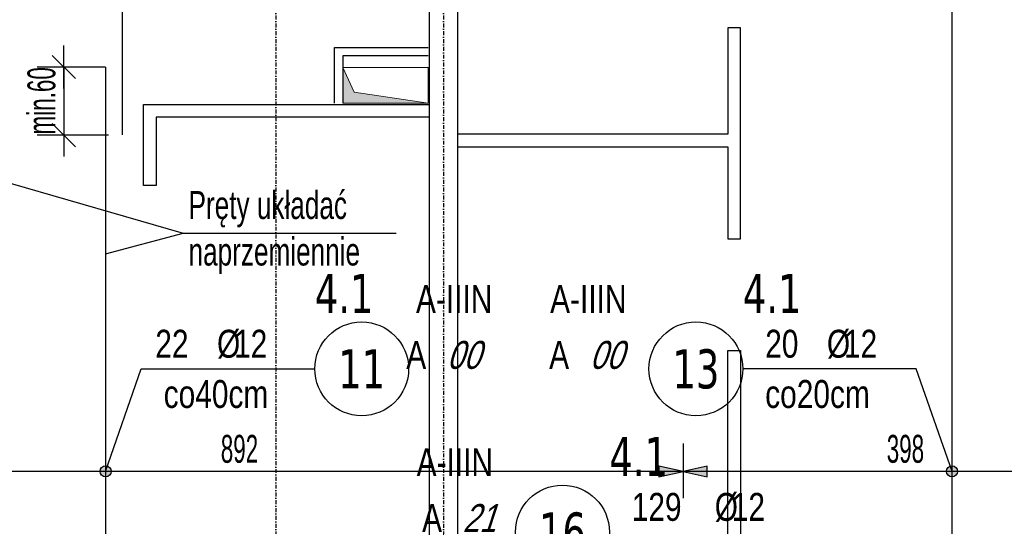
# Model space of a CAD drawing. Header units: millimetres. Extents: x -22500 to -4121, y -19317 to -14831.
# Tile 33 of 70: x -17001 to -16120, y -17555 to -17101. Entities that reach past the tile are written whole.
import ezdxf
from ezdxf.enums import TextEntityAlignment as Align

# ---------------------------------------------------------------- set-up
doc = ezdxf.new("R2010")
doc.units = ezdxf.units.MM
doc.header["$LTSCALE"] = 10
doc.linetypes.add('MO', pattern=[0.7, 0.35, -0.17, 0.01, -0.17])
for name, color, linetype in [('BA_wym', 1, 'Continuous'), ('BD_osm', 1, 'MO'), ('BD_wic', 1, 'Continuous'), ('BD_wig', 3, 'Continuous'), ('BZ_odn', 1, 'Continuous'), ('BZ_opi1', 7, 'Continuous'), ('BZ_opi2', 4, 'Continuous'), ('BZ_P_wid', 3, 'Continuous'), ('BZ_txs', 2, 'Continuous'), ('BZ_wym', 1, 'Continuous')]:
    doc.layers.add(name, color=color, linetype=linetype)
doc.layers.add('BZ_pom', color=6, linetype='Continuous', plot=False)
doc.layers.add('Nowe_A-Przebicia_Nr_pióra__1', color=7, linetype='Continuous', lineweight=13)
doc.layers.add('Nowe_A-Przebicia_Nr_pióra__102', color=7, linetype='Continuous', lineweight=5, true_color=0xcccccc)
doc.styles.add('BIKTBG', font='tahoma.ttf', dxfattribs={"width": 0.85})
doc.styles.add('BIKTS', font='bikromsw.shx', dxfattribs={"width": 0.8})
doc.styles.add('BIKWYM', font='bikromsw.shx', dxfattribs={"width": 0.6})
doc.dimstyles.new('BA_KR_100_cm', dxfattribs={"dimtxt": 25, "dimasz": 1.666667, "dimexe": 24, "dimexo": 0, "dimgap": 0, "dimtad": 0, "dimdec": 1, "dimrnd": 0.5, "dimzin": 9, "dimdsep": 46, "dimtxsty": 'BIKWYM', "dimblk": 'WYM-KR', "dimcen": 0, "dimdle": 20, "dimclrd": 256, "dimclre": 256, "dimclrt": 2, "dimadec": 0, "dimazin": 0, "dimtfac": 0.033333, "dimtdec": 1, "dimtmove": 0, "dimatfit": 3, "dimldrblk": 'WYM-KR', "dimfxl": 25, "dimfxlon": 1, "dimtvp": 0.8, "dimtolj": 1, "dimarcsym": 0})
doc.dimstyles.new('BZ_KP_100_cm', dxfattribs={"dimtxt": 25, "dimasz": 1.666667, "dimexe": 24, "dimexo": 0, "dimgap": 0, "dimtad": 0, "dimdec": 1, "dimrnd": 0.5, "dimzin": 9, "dimdsep": 46, "dimtxsty": 'BIKWYM', "dimblk": 'WYM-KR', "dimblk1": 'WYM-KP', "dimblk2": 'WYM-KP', "dimsah": 1, "dimcen": 0, "dimdle": 20, "dimclrd": 256, "dimclre": 256, "dimclrt": 7, "dimadec": 0, "dimazin": 0, "dimtfac": 0.033333, "dimtdec": 1, "dimtmove": 0, "dimatfit": 3, "dimldrblk": 'WYM-KP', "dimfxl": 1, "dimtvp": 0.8, "dimtolj": 1, "dimarcsym": 0})
doc.dimstyles.new('BZ_KR_100_cm', dxfattribs={"dimtxt": 25, "dimasz": 1.666667, "dimexe": 24, "dimexo": 0, "dimgap": 0, "dimtad": 0, "dimdec": 1, "dimrnd": 0.5, "dimzin": 9, "dimdsep": 46, "dimtxsty": 'BIKWYM', "dimblk": 'WYM-KR', "dimcen": 0, "dimdle": 20, "dimclrd": 256, "dimclre": 256, "dimclrt": 7, "dimadec": 0, "dimazin": 0, "dimtfac": 0.033333, "dimtdec": 1, "dimtmove": 0, "dimatfit": 3, "dimldrblk": 'WYM-KR', "dimfxl": 1, "dimtvp": 0.8, "dimtolj": 1, "dimarcsym": 0})
doc.dimstyles.new('BZ_ST_100_cm', dxfattribs={"dimtxt": 25, "dimasz": 1.666667, "dimexe": 24, "dimexo": 0, "dimgap": 0, "dimtad": 0, "dimdec": 1, "dimrnd": 0.5, "dimdsep": 46, "dimtxsty": 'BIKWYM', "dimblk": 'WYM-ST', "dimcen": 0, "dimdle": 20, "dimclrd": 256, "dimclre": 256, "dimclrt": 7, "dimadec": 0, "dimazin": 0, "dimtfac": 0.033333, "dimtdec": 1, "dimtix": 1, "dimtmove": 2, "dimatfit": 3, "dimldrblk": 'WYM-ST', "dimfxl": 25, "dimfxlon": 1, "dimtvp": 0.8, "dimtolj": 1, "dimtzin": 0, "dimarcsym": 0})

# ---------------------------------------------------------------- blocks, each defined once
blk = doc.blocks.new('WYM-KR')
at = {"color": 7, "linetype": 'ByBlock'}
blk.add_line((6.24, 6.24), (-6.24, -6.24), dxfattribs=at)
at = {"linetype": 'ByBlock'}
blk.add_line((11.52, 0), (-11.52, 0), dxfattribs=at)
blk = doc.blocks.new('*D288')
at = {"layer": 'BA_wym', "lineweight": -2}
for p, q in [((-17770.13, -15790.31), (-17819.13, -15790.31)), ((-17795.13, -15791.98), (-17795.13, -17835.64)), ((-17770.13, -17837.31), (-17819.13, -17837.31))]:
    blk.add_line(p, q, dxfattribs=at)
at = {"layer": 'Defpoints', "color": 0}
for p in [(-16634.13, -15790.31), (-17795.13, -17837.31), (-17324.13, -17837.31)]:
    blk.add_point(p, dxfattribs=at)
at = {"layer": 'BA_wym', "lineweight": -2, "xscale": 1.666666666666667, "yscale": 1.666666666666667, "zscale": 1.666666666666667}
for p, rotation in [((-17795.13, -15790.31), 90), ((-17795.13, -17837.31), 270)]:
    blk.add_blockref('WYM-KR', p, dxfattribs=dict(at, rotation=rotation))
at = {"layer": 'BA_wym', "color": 2, "insert": (-17815.13, -16813.81), "char_height": 25, "attachment_point": 5, "rotation": 90, "style": 'BIKWYM'}
blk.add_mtext('\\A1;2047', dxfattribs=at)
blk = doc.blocks.new('*D321')
at = {"layer": 'BA_wym', "lineweight": -2}
for p, q in [((-17495.13, -18202.76), (-17495.13, -18266.76)), ((-14548.13, -18202.76), (-14548.13, -18266.76)), ((-17493.46, -18242.76), (-14549.8, -18242.76))]:
    blk.add_line(p, q, dxfattribs=at)
at = {"layer": 'Defpoints', "color": 0}
for p in [(-17495.13, -16738.81), (-14548.13, -16738.81), (-14548.13, -18242.76)]:
    blk.add_point(p, dxfattribs=at)
at = {"layer": 'BA_wym', "lineweight": -2, "xscale": 1.666666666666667, "yscale": 1.666666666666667, "zscale": 1.666666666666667, "rotation": 180}
blk.add_blockref('WYM-KR', (-17495.13, -18242.76), dxfattribs=at)
at = {"layer": 'BA_wym', "lineweight": -2, "xscale": 1.666666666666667, "yscale": 1.666666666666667, "zscale": 1.666666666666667}
blk.add_blockref('WYM-KR', (-14548.13, -18242.76), dxfattribs=at)
at = {"layer": 'BA_wym', "color": 2, "insert": (-16021.63, -18222.76), "char_height": 25, "attachment_point": 5, "style": 'BIKWYM'}
blk.add_mtext('\\A1;2947', dxfattribs=at)
blk = doc.blocks.new('*D389')
at = {"layer": 'BA_wym', "lineweight": -2}
for p, q in [((-17810.13, -15670.3), (-17859.13, -15670.3)), ((-17835.13, -15671.97), (-17835.13, -17835.64)), ((-17810.13, -17837.31), (-17859.13, -17837.31))]:
    blk.add_line(p, q, dxfattribs=at)
at = {"layer": 'Defpoints', "color": 0}
for p in [(-16640.13, -15670.3), (-17835.13, -17837.31), (-17324.13, -17837.31)]:
    blk.add_point(p, dxfattribs=at)
at = {"layer": 'BA_wym', "lineweight": -2, "xscale": 1.666666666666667, "yscale": 1.666666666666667, "zscale": 1.666666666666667}
for p, rotation in [((-17835.13, -15670.3), 90), ((-17835.13, -17837.31), 270)]:
    blk.add_blockref('WYM-KR', p, dxfattribs=dict(at, rotation=rotation))
at = {"layer": 'BA_wym', "color": 2, "insert": (-17855.13, -16753.81), "char_height": 25, "attachment_point": 5, "rotation": 90, "style": 'BIKWYM'}
blk.add_mtext('\\A1;2167', dxfattribs=at)
blk = doc.blocks.new('WYM-ST')
blk.add_hatch(color=256).paths.add_polyline_path([(-13, 2.88), (0, 0), (-13, -2.88)])
blk.add_lwpolyline([(0, 0), (-13, 2.88), (-13, -2.88), (0, 0)])
blk = doc.blocks.new('*D421')
at = {"layer": 'BA_wym', "lineweight": -2}
for p, q in [((-17299.13, -17530.38), (-17299.13, -17481.38)), ((-16407.13, -17480.38), (-16407.13, -17529.38)), ((-16408.8, -17505.38), (-17297.46, -17505.38))]:
    blk.add_line(p, q, dxfattribs=at)
at = {"layer": 'Defpoints', "color": 0}
for p in [(-16407.13, -16681.31), (-17299.13, -17505.38), (-17299.13, -17641.31)]:
    blk.add_point(p, dxfattribs=at)
at = {"layer": 'BA_wym', "lineweight": -2, "xscale": 1.666666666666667, "yscale": 1.666666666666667, "zscale": 1.666666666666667, "rotation": 180}
blk.add_blockref('WYM-ST', (-17299.13, -17505.38), dxfattribs=at)
at = {"layer": 'BA_wym', "lineweight": -2, "xscale": 1.666666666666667, "yscale": 1.666666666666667, "zscale": 1.666666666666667}
blk.add_blockref('WYM-ST', (-16407.13, -17505.38), dxfattribs=at)
at = {"layer": 'BA_wym', "color": 7, "insert": (-16804.15, -17485.38), "char_height": 25, "attachment_point": 5, "style": 'BIKWYM'}
blk.add_mtext('\\A1;892', dxfattribs=at)
blk = doc.blocks.new('*D422')
at = {"layer": 'BA_wym', "lineweight": -2}
for p, q in [((-16407.13, -17480.38), (-16407.13, -17529.38)), ((-16009.13, -17480.38), (-16009.13, -17529.38)), ((-16010.8, -17505.38), (-16405.46, -17505.38))]:
    blk.add_line(p, q, dxfattribs=at)
at = {"layer": 'Defpoints', "color": 0}
for p in [(-16407.13, -16681.31), (-16009.13, -16706.31), (-16407.13, -17505.38)]:
    blk.add_point(p, dxfattribs=at)
at = {"layer": 'BA_wym', "lineweight": -2, "xscale": 1.666666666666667, "yscale": 1.666666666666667, "zscale": 1.666666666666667, "rotation": 180}
blk.add_blockref('WYM-ST', (-16407.13, -17505.38), dxfattribs=at)
at = {"layer": 'BA_wym', "lineweight": -2, "xscale": 1.666666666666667, "yscale": 1.666666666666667, "zscale": 1.666666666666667}
blk.add_blockref('WYM-ST', (-16009.13, -17505.38), dxfattribs=at)
at = {"layer": 'BA_wym', "color": 7, "insert": (-16208.13, -17485.38), "char_height": 25, "attachment_point": 5, "style": 'BIKWYM'}
blk.add_mtext('\\A1;398', dxfattribs=at)
blk = doc.blocks.new('WYM-KP')
blk.add_hatch(color=256).paths.add_polyline_path([(3, 0, 1), (-3, 0, 1)])
blk.add_circle((0, 0), 3)
blk = doc.blocks.new('bik_BlkOpPret', base_point=(1524.45, 7050.26))
at = {"layer": 'BZ_opi1', "style": 'BIKTS', "width": 0.6}
for tag, p in [('SZTUK', (1533.83, 7057.76)), ('PRZEDR_FI', (1554.72, 7057.76)), ('PRZEKROJ', (1563.29, 7057.76)), ('PRZEDR_L', (1533.83, 7024.01)), ('DLUGOSC', (1568.65, 7024.01)), ('UWAGA', (1533.83, 6997.76))]:
    blk.add_attdef(tag, p, '', height=18.75, dxfattribs=at)
at = {"layer": 'BZ_opi2', "style": 'BIKTBG', "width": 0.6}
blk.add_attdef('NUMER', text='', height=26.25, dxfattribs=at).set_placement((1620.77, 7050.26), align=Align.MIDDLE_CENTER)
at = {"layer": 'BZ_pom', "width": 0.6}
for tag, p, height, style in [('POZYCJA', (1589.27, 7087.76), 26.25, 'BIKTBG'), ('GATUNEK', (1630.22, 7087.76), 18.75, 'BIKTS'), ('METODA_L', (1639.09, 7050.26), 18.75, 'BIKTS'), ('EURO_KOD', (1663.74, 7050.26), 18.75, 'BIKTS')]:
    blk.add_attdef(tag, p, '', height=height, dxfattribs=dict(at, style=style))
at = {"layer": 'BZ_wym', "width": 0.6}
for tag, p, height, style, flags in [('PRZEDR_NR', (1533.83, 6969.63), 26.25, 'BIKTBG', 1), ('PRZEDR_SZT', (1533.83, 6941.51), 18.75, 'BIKTS', 1), ('TYP_PRETA', (1533.83, 6913.38), 18.75, 'BIKTS', 3), ('EURO_KOD_SEGMENTY', (1567.58, 6885.26), 18.75, 'BIKTS', 3), ('HAK_1', (1533.83, 6857.13), 18.75, 'BIKTS', 3), ('HAK_2', (1533.83, 6829.01), 18.75, 'BIKTS', 3), ('ID', (1533.83, 6800.88), 18.75, 'BIKTS', 3), ('ID_C', (1533.83, 6772.76), 18.75, 'BIKTS', 3), ('b_atr_0', (1533.83, 6744.63), 18.75, 'BIKTS', 3)]:
    blk.add_attdef(tag, p, '', height=height, dxfattribs=dict(at, style=style, flags=flags))
blk = doc.blocks.new('*D443')
at = {"layer": 'BZ_wym', "lineweight": -2}
for p, q in [((-16923.97, -17143.31), (-16985.26, -17143.31)), ((-16961.26, -17141.64), (-16961.26, -17139.98)), ((-16961.26, -17143.31), (-16961.26, -17204.31)), ((-16921.26, -17204.31), (-16985.26, -17204.31)), ((-16961.26, -17205.98), (-16961.26, -17207.64))]:
    blk.add_line(p, q, dxfattribs=at)
at = {"layer": 'Defpoints', "color": 0}
for p in [(-16923.97, -17143.31), (-16961.26, -17204.31), (-16908.97, -17204.31)]:
    blk.add_point(p, dxfattribs=at)
at = {"layer": 'BZ_wym', "lineweight": -2, "xscale": 1.666666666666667, "yscale": 1.666666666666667, "zscale": 1.666666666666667}
for p, rotation in [((-16961.26, -17143.31), 270), ((-16961.26, -17204.31), 90)]:
    blk.add_blockref('WYM-KR', p, dxfattribs=dict(at, rotation=rotation))
at = {"layer": 'BZ_wym', "color": 7, "insert": (-16981.26, -17173.56), "char_height": 25, "attachment_point": 5, "rotation": 90, "style": 'BIKWYM'}
blk.add_mtext('\\A1;min.60', dxfattribs=at)

msp = doc.modelspace()

# ---------------------------------------------------------------- hatches: boundary and pattern name
at = {"layer": 'Nowe_A-Przebicia_Nr_pióra__102', "linetype": 'Continuous', "lineweight": 5, "true_color": 0xcccccc}
msp.add_hatch(color=254, dxfattribs=at).paths.add_polyline_path([(-16635.13, -17175.81), (-16711.63, -17175.81), (-16711.63, -17143.86), (-16701.64, -17165.82)])

# ---------------------------------------------------------------- linework, layer by layer
at = {"layer": 'BD_osm'}
for points in [[(-16771.63, -15130.31), (-16771.63, -18342.76)], [(-16621.63, -15130.31), (-16621.63, -18342.76)]]:
    msp.add_lwpolyline(points, dxfattribs=at)
at = {"layer": 'BD_wic', "color": 8}
for points in [[(-16609.13, -17214.81), (-16367.13, -17214.81), (-16367.13, -17297.23), (-16355.63, -17297.23), (-16355.63, -17108.31), (-16367.13, -17108.31), (-16367.13, -17203.31), (-16609.13, -17203.31)], [(-16719.13, -17175.81), (-16719.13, -17125.81), (-16635.13, -17125.81)], [(-16635.13, -17133.31), (-16711.63, -17133.31), (-16711.63, -17175.81)], [(-16634.13, -17188.31), (-16878.62, -17188.3), (-16878.62, -17249.31), (-16890.13, -17249.31), (-16890.12, -17176.81), (-16634.13, -17176.81)], [(-16367.13, -17641.31), (-16367.13, -17397.23), (-16355.63, -17397.23), (-16355.63, -17641.31)]]:
    msp.add_lwpolyline(points, dxfattribs=at)
at = {"layer": 'BD_wig'}
msp.add_lwpolyline([(-16701.62, -17666.31), (-16701.62, -17641.31), (-16634.13, -17641.31), (-16634.13, -16916.31), (-16648.13, -16916.31), (-16648.13, -16891.31), (-16344.63, -16891.31), (-16344.63, -16916.31), (-16609.13, -16916.31), (-16609.13, -17641.31), (-16571.63, -17641.31), (-16571.63, -17666.31), (-16701.62, -17666.31)], dxfattribs=at)
at = {"layer": 'BZ_odn'}
for centre in [(-16694.76, -17413.6), (-16395.65, -17413.6), (-16515.09, -17559.68)]:
    msp.add_circle(centre, 42, dxfattribs=at)
at = {"layer": 'BZ_P_wid', "color": 3, "const_width": 1.2}
for points in [[(-16908.97, -17204.31), (-16908.97, -16224.31)], [(-16166.44, -17663.31), (-16166.44, -16684.31)], [(-16923.97, -17663.31), (-16923.97, -17143.31)]]:
    msp.add_lwpolyline(points, dxfattribs=at)
at = {"layer": 'Nowe_A-Przebicia_Nr_pióra__1', "color": 7, "linetype": 'Continuous', "lineweight": 13}
for p, q in [((-16701.64, -17165.82), (-16711.63, -17143.86)), ((-16711.63, -17143.86), (-16635.13, -17143.86)), ((-16711.63, -17175.81), (-16711.63, -17143.86)), ((-16635.13, -17143.86), (-16635.13, -17175.81)), ((-16635.13, -17175.81), (-16701.64, -17165.82)), ((-16635.13, -17175.81), (-16711.63, -17175.81))]:
    msp.add_line(p, q, dxfattribs=at)

# ---------------------------------------------------------------- block references
ref = msp.add_blockref('bik_BlkOpPret', (-16892, -17413.6))
ref.add_attrib('NUMER', '11', dxfattribs={"layer": 'BZ_opi2', "height": 35, "style": 'BIKTBG', "width": 0.8}).set_placement((-16694.76, -17413.6), align=Align.MIDDLE_CENTER)
ref.add_attrib('POZYCJA', '4.1', (-16736.76, -17363.6), dxfattribs={"layer": 'BZ_pom', "height": 35, "style": 'BIKTBG', "width": 0.8})
ref.add_attrib('SZTUK', '22', (-16879.5, -17403.6), dxfattribs={"layer": 'BZ_opi1', "height": 25, "style": 'BIKTS', "width": 0.8})
ref.add_attrib('GATUNEK', 'A-IIIN', (-16646.18, -17363.6), dxfattribs={"layer": 'BZ_pom', "height": 25, "style": 'BIKTS', "width": 0.8})
ref.add_attrib('PRZEKROJ', '12', (-16809.03, -17403.6), dxfattribs={"layer": 'BZ_opi1', "height": 25, "style": 'BIKTS', "width": 0.8})
ref.add_attrib('UWAGA', 'co40cm', (-16872, -17448.6), dxfattribs={"layer": 'BZ_opi1', "height": 25, "style": 'BIKTS', "width": 0.8})
ref.add_attrib('METODA_L', 'A', (-16654.86, -17413.6), dxfattribs={"layer": 'BZ_pom', "height": 25, "style": 'BIKTS', "width": 0.8})
ref.add_attrib('PRZEDR_FI', '%%c', (-16824.26, -17403.6), dxfattribs={"layer": 'BZ_opi1', "height": 25, "style": 'BIKTS', "width": 0.8})
ref.add_attrib('EURO_KOD', '00', (-16618.67, -17413.6), dxfattribs={"layer": 'BZ_pom', "height": 25, "style": 'BIKTS', "oblique": 18, "width": 0.8})
ref = msp.add_blockref('bik_BlkOpPret', (-16198.41, -17413.6))
ref.add_attrib('NUMER', '13', dxfattribs={"layer": 'BZ_opi2', "height": 35, "style": 'BIKTBG', "width": 0.8}).set_placement((-16395.65, -17413.6), align=Align.MIDDLE_CENTER)
ref.add_attrib('POZYCJA', '4.1', (-16353.65, -17363.6), dxfattribs={"layer": 'BZ_pom', "height": 35, "style": 'BIKTBG', "width": 0.8})
ref.add_attrib('SZTUK', '20', (-16333.65, -17403.6), dxfattribs={"layer": 'BZ_opi1', "height": 25, "style": 'BIKTS', "width": 0.8})
ref.add_attrib('GATUNEK', 'A-IIIN', (-16526.14, -17363.6), dxfattribs={"layer": 'BZ_pom', "height": 25, "style": 'BIKTS', "width": 0.8})
ref.add_attrib('PRZEKROJ', '12', (-16263.18, -17403.6), dxfattribs={"layer": 'BZ_opi1', "height": 25, "style": 'BIKTS', "width": 0.8})
ref.add_attrib('UWAGA', 'co20cm', (-16333.65, -17448.6), dxfattribs={"layer": 'BZ_opi1', "height": 25, "style": 'BIKTS', "width": 0.8})
ref.add_attrib('METODA_L', 'A', (-16526.99, -17413.6), dxfattribs={"layer": 'BZ_pom', "height": 25, "style": 'BIKTS', "width": 0.8})
ref.add_attrib('PRZEDR_FI', '%%c', (-16278.41, -17403.6), dxfattribs={"layer": 'BZ_opi1', "height": 25, "style": 'BIKTS', "width": 0.8})
ref.add_attrib('EURO_KOD', '00', (-16490.79, -17413.6), dxfattribs={"layer": 'BZ_pom', "height": 25, "style": 'BIKTS', "oblique": 18, "width": 0.8})
ref = msp.add_blockref('bik_BlkOpPret', (-16317.85, -17559.68))
ref.add_attrib('NUMER', '16', dxfattribs={"layer": 'BZ_opi2', "height": 35, "style": 'BIKTBG', "width": 0.8}).set_placement((-16515.09, -17559.68), align=Align.MIDDLE_CENTER)
ref.add_attrib('POZYCJA', '4.1', (-16473.09, -17509.68), dxfattribs={"layer": 'BZ_pom', "height": 35, "style": 'BIKTBG', "width": 0.8})
ref.add_attrib('SZTUK', '129', (-16453.09, -17549.68), dxfattribs={"layer": 'BZ_opi1', "height": 25, "style": 'BIKTS', "width": 0.8})
ref.add_attrib('GATUNEK', 'A-IIIN', (-16645.58, -17509.68), dxfattribs={"layer": 'BZ_pom', "height": 25, "style": 'BIKTS', "width": 0.8})
ref.add_attrib('PRZEKROJ', '12', (-16363.56, -17549.68), dxfattribs={"layer": 'BZ_opi1', "height": 25, "style": 'BIKTS', "width": 0.8})
ref.add_attrib('UWAGA', 'co20cm', (-16453.09, -17594.68), dxfattribs={"layer": 'BZ_opi1', "height": 25, "style": 'BIKTS', "width": 0.8})
ref.add_attrib('METODA_L', 'A', (-16640.71, -17559.68), dxfattribs={"layer": 'BZ_pom', "height": 25, "style": 'BIKTS', "width": 0.8})
ref.add_attrib('PRZEDR_FI', '%%c', (-16378.8, -17549.68), dxfattribs={"layer": 'BZ_opi1', "height": 25, "style": 'BIKTS', "width": 0.8})
ref.add_attrib('EURO_KOD', '21', (-16604.52, -17559.68), dxfattribs={"layer": 'BZ_pom', "height": 25, "style": 'BIKTS', "oblique": 18, "width": 0.8})

# ---------------------------------------------------------------- texts
at = {"layer": 'BZ_txs', "insert": (-16849.73, -17254.39), "char_height": 25, "width": 452.0462, "attachment_point": 1, "style": 'BIKTS'}
msp.add_mtext('{\\W0.7;Pręty układać\\Pnaprzemiennie}', dxfattribs=at)

# ---------------------------------------------------------------- dimensions: what is measured, and where the dimension line sits
at = {"layer": 'BA_wym'}
for base, p1, picture, middle in [((-17835.13, -17837.31), (-16640.13, -15670.3), '*D389', (-17855.13, -16753.81)), ((-17795.13, -17837.31), (-16634.13, -15790.31), '*D288', (-17815.13, -16813.81))]:
    dim = msp.add_linear_dim(base=base, p1=p1, p2=(-17324.13, -17837.31), angle=90, dimstyle='BA_KR_100_cm', override={"dimatfit": 1}, dxfattribs=at)
    dim.commit()
    dim.dimension.update_dxf_attribs({"geometry": picture, "text_midpoint": middle})
for base, p1, p2, picture, middle in [((-17299.13, -17505.38), (-16407.13, -16681.31), (-17299.13, -17641.31), '*D421', (-16804.15, -17485.38)), ((-16407.13, -17505.38), (-16009.13, -16706.31), (-16407.13, -16681.31), '*D422', (-16208.13, -17485.38))]:
    dim = msp.add_linear_dim(base=base, p1=p1, p2=p2, dimstyle='BZ_ST_100_cm', override={"dimrnd": 1, "dimblk": 'WYM-ST'}, dxfattribs=at)
    dim.commit()
    dim.dimension.update_dxf_attribs({"geometry": picture, "text_midpoint": middle, "dimtype": 160})
dim = msp.add_linear_dim(base=(-14548.13, -18242.76), p1=(-17495.13, -16738.81), p2=(-14548.13, -16738.81), dimstyle='BA_KR_100_cm', override={"dimatfit": 1, "dimfxl": 40}, dxfattribs=at)
dim.commit()
dim.dimension.update_dxf_attribs({"geometry": '*D321', "text_midpoint": (-16021.63, -18222.76)})
at = {"layer": 'BZ_wym'}
dim = msp.add_linear_dim(base=(-16961.26, -17204.31), p1=(-16923.97, -17143.31), p2=(-16908.97, -17204.31), angle=270, text='min.60', dimstyle='BZ_KR_100_cm', override={"dimtxsty": 'BIKWYM', "dimatfit": 1, "dimfxl": 40, "dimfxlon": 1}, dxfattribs=at)
dim.commit()
dim.dimension.update_dxf_attribs({"geometry": '*D443', "text_midpoint": (-16961.26, -17173.56), "dimtype": 160})

# ---------------------------------------------------------------- leaders
at = {"layer": 'BZ_odn', "has_arrowhead": 0}
for points in [[(-17009.29, -17247.2), (-16854.6, -17292.07), (-16663.96, -17292.07)], [(-16923.97, -17310.46), (-16854.6, -17292.07), (-16663.96, -17292.07)]]:
    msp.add_leader(points, dimstyle='BZ_ST_100_cm', dxfattribs=at)
at = {"layer": 'BZ_odn'}
for points in [[(-16923.97, -17505.38), (-16892, -17413.6), (-16736.76, -17413.6)], [(-16166.44, -17505.38), (-16198.41, -17413.6), (-16353.65, -17413.6)]]:
    msp.add_leader(points, dimstyle='BZ_KP_100_cm', dxfattribs=at)

doc.saveas('drawing.dxf')
